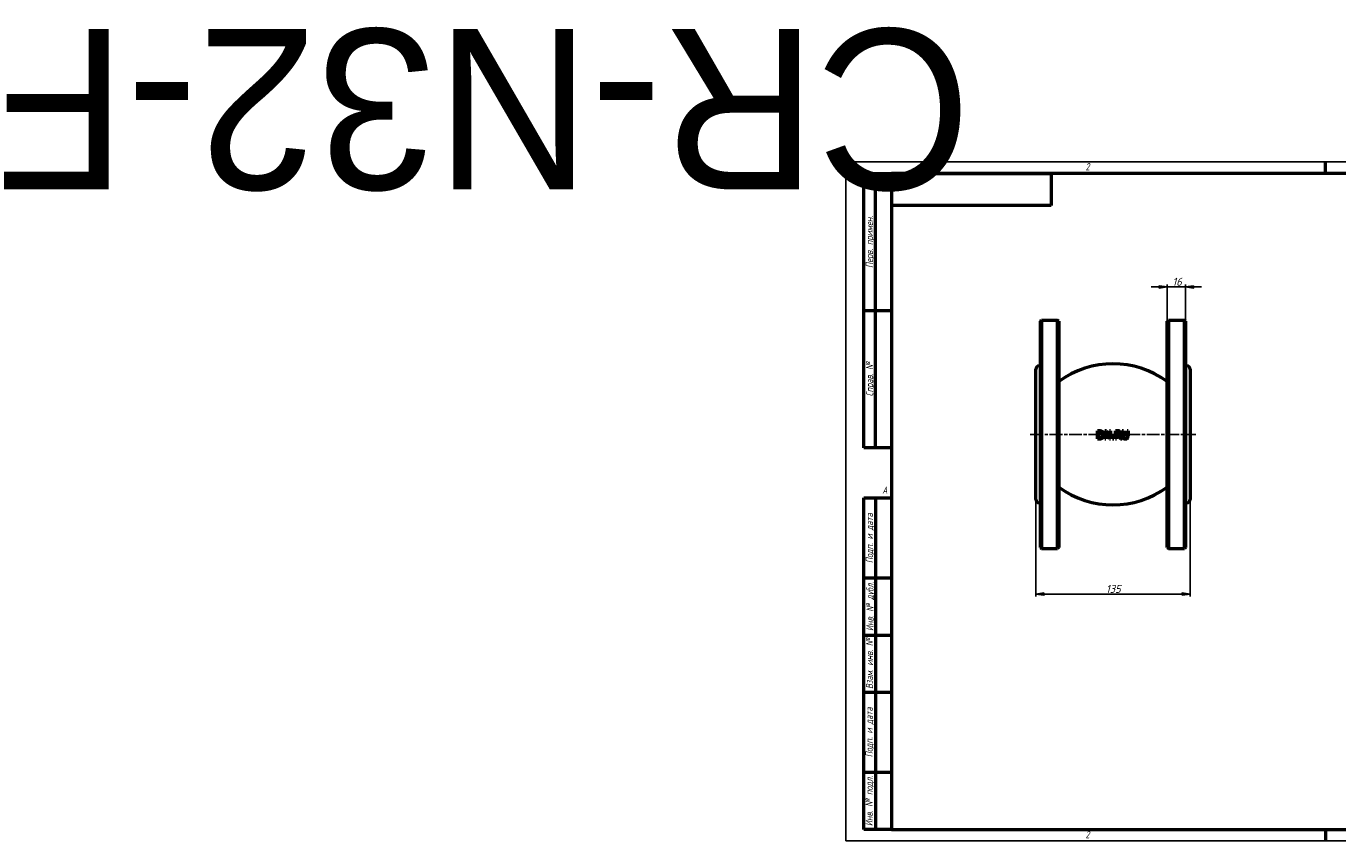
# Model space of a CAD drawing. Header units: millimetres. Extents: x -717 to 4786, y -139 to 713.
# Tile 1 of 4: x -717 to 431, y 0 to 713. Entities that reach past the tile are written whole.
import ezdxf
from ezdxf.enums import TextEntityAlignment as Align

# ---------------------------------------------------------------- set-up
doc = ezdxf.new("R2018")
doc.units = ezdxf.units.MM
doc.header["$LTSCALE"] = 2
doc.linetypes.add('CHAIN', pattern=[0.7087, 0.4724, -0.0591, 0.1181, -0.0591])
for name, color, linetype, lineweight in [('Видимый контур (ГОСТ)', 7, 'Continuous', 50), ('Кромка (ГОСТ)', 7, 'Continuous', 50), ('Обозначение (ГОСТ)', 7, 'Continuous', 25), ('Осевая линия (ГОСТ)', 7, 'Continuous', 25), ('Размер (ГОСТ)', 7, 'Continuous', 25), ('Эскизная геометрия (ГОСТ)', 7, 'Continuous', 50)]:
    doc.layers.add(name, color=color, linetype=linetype, lineweight=lineweight)
doc.styles.add('Альтернативный текст (ГОСТ)', font='arial.ttf', dxfattribs={"width": 0.8})
doc.styles.add('Обычный текст (ГОСТ)', font='GOST Common Italic.ttf')
doc.dimstyles.new('Обычный (ГОСТ)', dxfattribs={"dimscale": 2, "dimtxt": 3.5, "dimasz": 3.5, "dimexe": 1, "dimexo": 0, "dimgap": 0.5, "dimtad": 1, "dimrnd": 1e-08, "dimtxsty": 'Обычный текст (ГОСТ)', "dimblk": 'Filled-1', "dimcen": 0.09, "dimdle": 15, "dimclrd": 256, "dimclre": 256, "dimclrt": 256, "dimazin": 2, "dimtfac": 0.714286, "dimtdec": 3, "dimtmove": 0, "dimatfit": 3, "dimfxl": 1, "dimtolj": 1, "dimlwd": 25, "dimlwe": 25, "dimarcsym": 0})

# ---------------------------------------------------------------- blocks, each defined once
blk = doc.blocks.new('Рамки ГОСТ - Рамка')
at = {"layer": 'Кромка (ГОСТ)', "lineweight": 25}
for p, q in [((0, 0), (0, 297)), ((0, 297), (420, 297)), ((420, 297), (420, 0)), ((420, 0), (0, 0))]:
    blk.add_line(p, q, dxfattribs=at)
at = {"layer": 'Кромка (ГОСТ)'}
for p, q in [((210, 292), (210, 297)), ((415, 292), (20, 292)), ((20, 292), (20, 5)), ((415, 5), (415, 292)), ((20, 5), (415, 5)), ((210, 5), (210, 0))]:
    blk.add_line(p, q, dxfattribs=at)
at = {"layer": 'Кромка (ГОСТ)', "char_height": 3.17, "attachment_point": 1, "style": 'Альтернативный текст (ГОСТ)'}
for s, insert, width in [('\\fGOST Common|b0|i1;{\\H3.1700;2}', (105, 296.5), 5.2328), ('\\fGOST Common|b0|i1;{\\H3.1700;1}', (315.02, 296.44), 5.2327), ('\\fGOST Common|b0|i1;{\\H3.1700;A}', (16, 155), 5.1335), ('\\fGOST Common|b0|i1;{\\H3.1700;A}', (416, 148.5), 5.0704), ('\\fGOST Common|b0|i1;{\\H3.1700;2}', (104.99, 4.3), 5.2328), ('\\fGOST Common|b0|i1;{\\H3.1700;1}', (315, 4.14), 6.6287), ('\\fGOST Common|b0|i1;{\\H3.1700;Формат А3}', (370, 4.39), 25.2103)]:
    blk.add_mtext(s, dxfattribs=dict(at, insert=insert, width=width))
blk = doc.blocks.new('ГОСТ - Доп. графы 1')
at = {"layer": 'Эскизная геометрия (ГОСТ)'}
for p, q in [((-12, 0), (-12, 145)), ((-12, 145), (0, 145)), ((-7, 145), (-7, 0)), ((-12, 110), (-7, 110)), ((-7, 110), (0, 110)), ((-12, 85), (-7, 85)), ((-7, 85), (0, 85)), ((-12, 60), (-7, 60)), ((-7, 60), (0, 60)), ((-12, 25), (-7, 25)), ((-7, 25), (0, 25)), ((0, 0), (-12, 0))]:
    blk.add_line(p, q, dxfattribs=at)
at = {"layer": 'Обозначение (ГОСТ)', "char_height": 3.17, "attachment_point": 5, "rotation": 90, "style": 'Альтернативный текст (ГОСТ)'}
for s, insert, width in [('\\fGOST Common|b0|i1;{\\H3.1700;Подп. и дата}', (-9.37, 127.41), 34.7679), ('\\fGOST Common|b0|i1;{\\H3.1700;Инв. № дубл.}', (-8.95, 97.55), 24.8438), ('\\fGOST Common|b0|i1;{\\H3.1700;Взам. инв. №}', (-9.58, 72.53), 24.8669), ('\\fGOST Common|b0|i1;{\\H3.1700;Подп. и дата}', (-9.5, 42.47), 35.1486), ('\\fGOST Common|b0|i1;{\\H3.1700;Инв. № подл.}', (-9.5, 12.41), 24.9618)]:
    blk.add_mtext(s, dxfattribs=dict(at, insert=insert, width=width))
at = {"layer": 'Обозначение (ГОСТ)', "lineweight": 30, "flags": 17}
for tag, p in [('Подп._и_дата_2', (-3.53, 127.51)), ('Инв._номер_дубликата', (-3.41, 97.47)), ('Взамен_инв._номера', (-3.46, 72.53)), ('Подп._и_дата_1', (-3.42, 42.35)), ('ИНВЕНТАРНЫЙ_НОМЕР', (-3.33, 12.68))]:
    blk.add_attdef(tag, text='', height=3.17, rotation=90, dxfattribs=at).set_placement(p, align=Align.MIDDLE_CENTER)
blk = doc.blocks.new('ГОСТ - Доп. графы 2')
at = {"layer": 'Эскизная геометрия (ГОСТ)'}
for p, q in [((-12, 0), (-12, 120)), ((-12, 120), (0, 120)), ((-7, 0), (-7, 120)), ((-12, 60), (0, 60)), ((0, 0), (-12, 0))]:
    blk.add_line(p, q, dxfattribs=at)
at = {"layer": 'Обозначение (ГОСТ)', "char_height": 3.17, "attachment_point": 5, "rotation": 90, "style": 'Альтернативный текст (ГОСТ)'}
for s, insert, width in [('\\fGOST Common|b0|i1;{\\H3.1700;Перв. примен.}', (-9.19, 90.05), 60.0143), ('\\fGOST Common|b0|i1;{\\H3.1700;Справ. №}', (-9.1, 30), 59.9357)]:
    blk.add_mtext(s, dxfattribs=dict(at, insert=insert, width=width))
at = {"layer": 'Обозначение (ГОСТ)', "lineweight": 30, "flags": 17}
for tag, p in [('Первичная_применяемость', (-3.65, 90.03)), ('Справочный_номер', (-3.55, 30.02))]:
    blk.add_attdef(tag, text='', height=3.17, rotation=90, dxfattribs=at).set_placement(p, align=Align.MIDDLE_CENTER)
blk = doc.blocks.new('ГОСТ - Доп. графы 3')
at = {"layer": 'Эскизная геометрия (ГОСТ)'}
for p, q in [((0, 0), (70, 0)), ((70, 0), (70, -14)), ((70, -14), (0, -14))]:
    blk.add_line(p, q, dxfattribs=at)
at = {"layer": 'Обозначение (ГОСТ)', "lineweight": 30}
blk.add_attdef('ОБОЗНАЧЕНИЕ', text='', height=5, rotation=180, dxfattribs=at).set_placement((34.94, -6.97), align=Align.MIDDLE_CENTER)
blk = doc.blocks.new('Filled-1')
at = {"color": 0}
for p, q in [((0, 0), (-1, 0.14)), ((-1, 0.14), (-1, -0.14)), ((-1, 0), (0, 0)), ((-1, -0.14), (0, 0))]:
    blk.add_line(p, q, dxfattribs=at)
at = {"color": 0, "flags": 128}
blk.add_lwpolyline([(-1, -0.14), (0, 0), (-1, 0.14), (-1, -0.14)], dxfattribs=at)
at = {"color": 0}
blk.add_solid([(-1, -0.14), (0, 0), (-1, 0.14), (-1, -0.14)], dxfattribs=at)
blk = doc.blocks.new('*D9')
at = {"layer": 'Defpoints', "color": 0, "linetype": 'Continuous', "transparency": 16777216}
for p in [(166.5, 298.7), (301.5, 298.7), (301.5, 215.9)]:
    blk.add_point(p, dxfattribs=at)
at = {"layer": 'Размер (ГОСТ)', "linetype": 'Continuous', "lineweight": 25, "transparency": 16777216}
for p, q in [((166.5, 298.7), (166.5, 213.9)), ((301.5, 298.7), (301.5, 213.9)), ((173.5, 215.9), (294.5, 215.9))]:
    blk.add_line(p, q, dxfattribs=at)
at = {"layer": 'Размер (ГОСТ)', "linetype": 'Continuous', "lineweight": 25, "transparency": 16777216, "xscale": 7, "yscale": 7, "zscale": 7, "rotation": 180}
blk.add_blockref('Filled-1', (166.5, 215.9), dxfattribs=at)
at = {"layer": 'Размер (ГОСТ)', "linetype": 'Continuous', "lineweight": 25, "transparency": 16777216, "xscale": 7, "yscale": 7, "zscale": 7}
blk.add_blockref('Filled-1', (301.5, 215.9), dxfattribs=at)
at = {"layer": 'Размер (ГОСТ)', "linetype": 'Continuous', "lineweight": 25, "transparency": 16777216, "insert": (227.8, 223.9), "char_height": 7, "attachment_point": 1, "style": 'Обычный текст (ГОСТ)'}
blk.add_mtext('\\A1;135', dxfattribs=at)
blk = doc.blocks.new('*D10')
at = {"layer": 'Defpoints', "color": 0, "linetype": 'Continuous', "transparency": 16777216}
for p in [(297.5, 484.7), (281.5, 454.7), (297.5, 454.7)]:
    blk.add_point(p, dxfattribs=at)
at = {"layer": 'Размер (ГОСТ)', "linetype": 'Continuous', "lineweight": 25, "transparency": 16777216}
for p, q in [((274.5, 484.7), (267.5, 484.7)), ((281.5, 454.7), (281.5, 486.7)), ((281.5, 484.7), (288.5, 484.7)), ((288.5, 484.7), (290.5, 484.7)), ((297.5, 484.7), (290.5, 484.7)), ((297.5, 454.7), (297.5, 486.7)), ((304.5, 484.7), (311.5, 484.7))]:
    blk.add_line(p, q, dxfattribs=at)
at = {"layer": 'Размер (ГОСТ)', "linetype": 'Continuous', "lineweight": 25, "transparency": 16777216, "xscale": 7, "yscale": 7, "zscale": 7}
blk.add_blockref('Filled-1', (281.5, 484.7), dxfattribs=at)
at = {"layer": 'Размер (ГОСТ)', "linetype": 'Continuous', "lineweight": 25, "transparency": 16777216, "xscale": 7, "yscale": 7, "zscale": 7, "rotation": 180}
blk.add_blockref('Filled-1', (297.5, 484.7), dxfattribs=at)
at = {"layer": 'Размер (ГОСТ)', "linetype": 'Continuous', "lineweight": 25, "transparency": 16777216, "insert": (286, 492.7), "char_height": 7, "attachment_point": 1, "style": 'Обычный текст (ГОСТ)'}
blk.add_mtext('\\A1;16', dxfattribs=at)

msp = doc.modelspace()

# ---------------------------------------------------------------- linework, layer by layer
at = {"layer": 'Видимый контур (ГОСТ)'}
for p, q in [((170.483, 454.667), (171.483, 455.667)), ((170.483, 256.667), (170.483, 454.667)), ((171.483, 455.667), (171.483, 255.667)), ((171.483, 455.667), (185.483, 455.667)), ((185.483, 255.667), (185.483, 455.667)), ((186.483, 454.667), (185.483, 455.667)), ((186.483, 454.667), (186.483, 256.667)), ((281.483, 454.667), (282.483, 455.667)), ((281.483, 256.667), (281.483, 454.667)), ((282.483, 455.667), (282.483, 255.667)), ((282.483, 455.667), (296.483, 455.667)), ((296.483, 255.667), (296.483, 455.667)), ((297.483, 454.667), (296.483, 455.667)), ((297.483, 454.667), (297.483, 256.667)), ((169.483, 415.667), (170.483, 415.667)), ((297.483, 415.667), (298.483, 415.667)), ((166.483, 298.667), (166.483, 412.667)), ((301.483, 412.667), (301.483, 298.667)), ((221.983, 358.746), (220.389, 358.746)), ((220.389, 351.746), (220.389, 358.746)), ((221.32, 357.94), (222.029, 357.94)), ((221.32, 357.94), (221.32, 352.551)), ((228.24, 358.746), (226.918, 358.746)), ((226.918, 351.746), (226.918, 358.746)), ((227.786, 357.781), (227.786, 351.746)), ((227.786, 357.781), (230.884, 351.746)), ((231.059, 353.203), (228.24, 358.746)), ((231.927, 358.746), (231.059, 358.746)), ((231.059, 353.203), (231.059, 358.746)), ((231.927, 358.746), (231.927, 351.746)), ((238.065, 358.746), (236.261, 358.746)), ((236.261, 351.746), (236.261, 358.746)), ((237.191, 357.94), (237.191, 355.308)), ((237.191, 357.94), (238.116, 357.94)), ((243.08, 358.746), (242.149, 358.746)), ((242.149, 354.378), (242.149, 358.746)), ((243.08, 358.746), (243.08, 354.378)), ((247.215, 358.746), (246.285, 358.746)), ((246.285, 354.355), (246.285, 358.746)), ((247.215, 358.746), (247.215, 354.378)), ((220.389, 351.746), (222, 351.746)), ((222.029, 352.551), (221.32, 352.551)), ((226.918, 351.746), (227.786, 351.746)), ((230.884, 351.746), (231.927, 351.746)), ((234.65, 353.084), (233.527, 353.084)), ((233.527, 351.746), (233.527, 353.084)), ((233.527, 351.746), (234.65, 351.746)), ((234.65, 353.084), (234.65, 351.746)), ((236.261, 351.746), (237.191, 351.746)), ((238.008, 355.308), (237.191, 355.308)), ((237.191, 354.531), (237.191, 351.746)), ((237.191, 354.531), (238.258, 354.531)), ((238.258, 354.531), (240.47, 351.746)), ((241.679, 351.746), (239.188, 354.792)), ((240.47, 351.746), (241.679, 351.746)), ((169.483, 295.667), (170.483, 295.667)), ((297.483, 295.667), (298.483, 295.667)), ((170.483, 256.667), (171.483, 255.667)), ((171.483, 255.667), (185.483, 255.667)), ((186.483, 256.667), (185.483, 255.667)), ((281.483, 256.667), (282.483, 255.667)), ((282.483, 255.667), (296.483, 255.667)), ((297.483, 256.667), (296.483, 255.667))]:
    msp.add_line(p, q, dxfattribs=at)
for centre, radius, start, end in [((169.483, 412.667), 3, 90, 180), ((233.983, 337.429), 80, 53.576426, 126.423574), ((298.483, 412.667), 3, 0, 90), ((169.483, 298.667), 3, 180, 270), ((233.983, 373.904), 80, 233.576426, 306.423574), ((298.483, 298.667), 3, 270, 0)]:
    msp.add_arc(centre, radius, start, end, dxfattribs=at)
for points, knots in [([(224.491, 358.19), (224.233, 358.359), (223.943, 358.48), (223.394, 358.64), (222.944, 358.746), (221.983, 358.746)], [0, 0, 0, 0, 0.093240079, 0.093240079, 0.173215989, 0.173215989, 0.173215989, 0.173215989]), ([(222.029, 357.94), (222.664, 357.94), (223.02, 357.864), (223.466, 357.731), (223.678, 357.639), (223.878, 357.52)], [-0.14098482, -0.14098482, -0.14098482, -0.14098482, -0.070322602, -0.070322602, 0, 0, 0, 0]), ([(223.878, 357.52), (224.063, 357.407), (224.227, 357.269), (224.511, 356.935), (224.623, 356.747), (224.789, 356.353), (224.845, 356.152), (224.922, 355.719), (224.939, 355.484), (224.939, 355.251)], [-0.263721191, -0.263721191, -0.263721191, -0.263721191, -0.198276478, -0.198276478, -0.132046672, -0.132046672, -0.069830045, -0.069830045, 0, 0, 0, 0]), ([(225.909, 355.24), (225.909, 355.721), (225.847, 356.206), (225.548, 357.037), (225.366, 357.323), (225.001, 357.791), (224.763, 358.009), (224.491, 358.19)], [0, 0, 0, 0, 0.14438065, 0.14438065, 0.265296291, 0.265296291, 0.414231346, 0.414231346, 0.414231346, 0.414231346]), ([(239.846, 358.377), (239.727, 358.454), (239.602, 358.519), (239.342, 358.622), (239.21, 358.658), (238.742, 358.734), (238.402, 358.746), (238.065, 358.746)], [0, 0, 0, 0, 0.042588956, 0.042588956, 0.083823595, 0.083823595, 0.185163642, 0.185163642, 0.185163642, 0.185163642]), ([(238.116, 357.94), (238.295, 357.94), (238.488, 357.931), (238.769, 357.888), (238.87, 357.865), (239.061, 357.797), (239.147, 357.755), (239.228, 357.702)], [-0.115379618, -0.115379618, -0.115379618, -0.115379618, -0.060894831, -0.060894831, -0.028945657, -0.028945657, 0, 0, 0, 0]), ([(239.188, 354.792), (239.405, 354.873), (239.61, 354.978), (240.033, 355.288), (240.178, 355.464), (240.39, 355.751), (240.483, 355.943), (240.613, 356.376), (240.64, 356.61), (240.64, 356.845)], [0, 0, 0, 0, 0.069428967, 0.069428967, 0.15765599, 0.15765599, 0.295074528, 0.295074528, 0.443795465, 0.443795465, 0.443795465, 0.443795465]), ([(239.228, 357.702), (239.307, 357.649), (239.378, 357.586), (239.438, 357.513), (239.462, 357.484), (239.483, 357.455), (239.501, 357.427), (239.518, 357.4), (239.533, 357.374), (239.545, 357.349), (239.552, 357.337), (239.557, 357.325), (239.563, 357.313), (239.569, 357.3), (239.574, 357.288), (239.579, 357.276), (239.621, 357.174), (239.647, 357.067), (239.66, 356.959), (239.667, 356.897), (239.67, 356.834), (239.67, 356.772)], [-0.0938369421, -0.0938369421, -0.0938369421, -0.0938369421, -0.0743149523, -0.0743149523, -0.0743149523, -0.0666320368, -0.0666320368, -0.0666320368, -0.0592795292, -0.0592795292, -0.0592795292, -0.0557269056, -0.0557269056, -0.0557269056, -0.0517899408, -0.0517899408, -0.0517899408, -0.018794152, -0.018794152, -0.018794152, 0, 0, 0, 0]), ([(239.67, 356.772), (239.67, 356.64), (239.661, 356.507), (239.637, 356.378), (239.623, 356.298), (239.604, 356.227), (239.583, 356.162), (239.58, 356.153), (239.577, 356.145), (239.574, 356.136), (239.563, 356.105), (239.551, 356.075), (239.538, 356.046), (239.475, 355.904), (239.387, 355.778), (239.273, 355.671)], [-0.107654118, -0.107654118, -0.107654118, -0.107654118, -0.077374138, -0.077374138, -0.077374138, -0.058697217, -0.058697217, -0.058697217, -0.056227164, -0.056227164, -0.056227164, -0.046904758, -0.046904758, -0.046904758, 0, 0, 0, 0]), ([(240.64, 356.845), (240.64, 357.077), (240.612, 357.313), (240.51, 357.602), (240.432, 357.807), (240.13, 358.165), (239.996, 358.28), (239.846, 358.377)], [0, 0, 0, 0, 0.069569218, 0.069569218, 0.091713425, 0.091713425, 0.105354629, 0.105354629, 0.105354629, 0.105354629]), ([(222, 351.746), (222.355, 351.746), (222.739, 351.76), (223.389, 351.847), (223.603, 351.902), (224.038, 352.058), (224.265, 352.173), (224.479, 352.307)], [0, 0, 0, 0, 0.107547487, 0.107547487, 0.198629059, 0.198629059, 0.308273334, 0.308273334, 0.308273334, 0.308273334]), ([(223.963, 353.016), (223.798, 352.9), (223.621, 352.809), (223.328, 352.703), (223.139, 352.643), (222.56, 352.564), (222.291, 352.551), (222.029, 352.551)], [-0.355968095, -0.355968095, -0.355968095, -0.355968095, -0.177042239, -0.177042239, -0.079473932, -0.079473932, 0, 0, 0, 0]), ([(224.939, 355.251), (224.939, 354.902), (224.905, 354.538), (224.758, 354.03), (224.666, 353.776), (224.341, 353.32), (224.166, 353.153), (223.963, 353.016)], [-0.352374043, -0.352374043, -0.352374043, -0.352374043, -0.168640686, -0.168640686, -0.074110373, -0.074110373, 0, 0, 0, 0]), ([(224.479, 352.307), (224.71, 352.46), (224.915, 352.644), (225.295, 353.095), (225.448, 353.352), (225.679, 353.844), (225.765, 354.105), (225.882, 354.66), (225.909, 354.949), (225.909, 355.24)], [0, 0, 0, 0, 0.083857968, 0.083857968, 0.178028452, 0.178028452, 0.275195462, 0.275195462, 0.377333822, 0.377333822, 0.377333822, 0.377333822]), ([(239.273, 355.671), (239.2, 355.598), (239.118, 355.536), (239.027, 355.487), (238.999, 355.472), (238.97, 355.458), (238.944, 355.447), (238.896, 355.426), (238.852, 355.411), (238.816, 355.401), (238.798, 355.395), (238.781, 355.391), (238.767, 355.387), (238.754, 355.384), (238.743, 355.381), (238.734, 355.379), (238.671, 355.365), (238.613, 355.355), (238.552, 355.346), (238.487, 355.336), (238.422, 355.328), (238.356, 355.323), (238.24, 355.312), (238.123, 355.308), (238.008, 355.308)], [-0.0972549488, -0.0972549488, -0.0972549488, -0.0972549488, -0.086987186, -0.086987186, -0.086987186, -0.0837433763, -0.0837433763, -0.0837433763, -0.0779828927, -0.0779828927, -0.0779828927, -0.0751026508, -0.0751026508, -0.0751026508, -0.0724345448, -0.0724345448, -0.0724345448, -0.0540258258, -0.0540258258, -0.0540258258, -0.0345509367, -0.0345509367, -0.0345509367, 0, 0, 0, 0]), ([(242.149, 354.378), (242.149, 354.066), (242.169, 353.739), (242.284, 353.116), (242.365, 352.913), (242.533, 352.576), (242.661, 352.4), (242.819, 352.245)], [0, 0, 0, 0, 0.093548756, 0.093548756, 0.190185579, 0.190185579, 0.327405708, 0.327405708, 0.327405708, 0.327405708]), ([(242.819, 352.245), (243.014, 352.049), (243.242, 351.903), (243.734, 351.703), (244.1, 351.598), (244.679, 351.598)], [0, 0, 0, 0, 0.083479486, 0.083479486, 0.160500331, 0.160500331, 0.160500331, 0.160500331]), ([(243.38, 352.965), (243.31, 353.071), (243.254, 353.185), (243.17, 353.42), (243.142, 353.539), (243.089, 353.913), (243.08, 354.154), (243.08, 354.378)], [0, 0, 0, 0, 0.038362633, 0.038362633, 0.075238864, 0.075238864, 0.128675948, 0.128675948, 0.128675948, 0.128675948]), ([(244.679, 352.392), (244.544, 352.392), (244.407, 352.401), (244.273, 352.424), (244.258, 352.427), (244.243, 352.43), (244.228, 352.432), (244.156, 352.447), (244.092, 352.464), (244.036, 352.481), (243.994, 352.495), (243.956, 352.509), (243.922, 352.523), (243.911, 352.528), (243.901, 352.532), (243.891, 352.537), (243.879, 352.542), (243.867, 352.548), (243.856, 352.553), (243.719, 352.619), (243.597, 352.707), (243.494, 352.819), (243.452, 352.865), (243.414, 352.914), (243.38, 352.965)], [-0.119074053, -0.119074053, -0.119074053, -0.119074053, -0.096076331, -0.096076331, -0.096076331, -0.093498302, -0.093498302, -0.093498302, -0.080965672, -0.080965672, -0.080965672, -0.071487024, -0.071487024, -0.071487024, -0.068433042, -0.068433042, -0.068433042, -0.064717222, -0.064717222, -0.064717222, -0.018658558, -0.018658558, -0.018658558, 0, 0, 0, 0]), ([(245.984, 352.965), (245.926, 352.877), (245.857, 352.799), (245.693, 352.66), (245.6, 352.603), (245.415, 352.517), (245.288, 352.468), (244.974, 352.405), (244.826, 352.392), (244.679, 352.392)], [0, 0, 0, 0, 0.031717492, 0.031717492, 0.064599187, 0.064599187, 0.093481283, 0.093481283, 0.117951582, 0.117951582, 0.117951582, 0.117951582]), ([(244.679, 351.598), (245.269, 351.598), (245.612, 351.697), (245.945, 351.823), (246.076, 351.889), (246.325, 352.049), (246.44, 352.141), (246.546, 352.245)], [0, 0, 0, 0, 0.178493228, 0.178493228, 0.305158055, 0.305158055, 0.431708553, 0.431708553, 0.431708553, 0.431708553]), ([(246.285, 354.355), (246.285, 354.145), (246.275, 353.921), (246.224, 353.54), (246.194, 353.419), (246.114, 353.191), (246.056, 353.074), (245.984, 352.965)], [0, 0, 0, 0, 0.063031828, 0.063031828, 0.115418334, 0.115418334, 0.177155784, 0.177155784, 0.177155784, 0.177155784]), ([(246.546, 352.245), (246.672, 352.366), (246.781, 352.502), (246.988, 352.857), (247.045, 353.042), (247.181, 353.539), (247.215, 353.973), (247.215, 354.378)], [0, 0, 0, 0, 0.052717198, 0.052717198, 0.123511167, 0.123511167, 0.385147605, 0.385147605, 0.385147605, 0.385147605])]:
    msp.add_open_spline(points, degree=3, knots=knots, dxfattribs=at)
at = {"layer": 'Осевая линия (ГОСТ)', "linetype": 'CHAIN', "ltscale": 11.993792}
msp.add_line((161.483, 355.667), (306.483, 355.667), dxfattribs=at)

# ---------------------------------------------------------------- block references
ref = msp.add_blockref('ГОСТ - Доп. графы 3', (40, 584), dxfattribs=dict(xscale=2, yscale=2, zscale=2))
lines = msp.add_mtext('CR-N32-F', dxfattribs={"layer": 'Обозначение (ГОСТ)', "insert": (109.884, 570.065), "char_height": 140.2497, "attachment_point": 1, "rotation": 180})
ref.add_attrib('ОБОЗНАЧЕНИЕ', '', (109.884, 570.065)).embed_mtext(lines)
at = {"xscale": 2, "yscale": 2, "zscale": 2}
for name, p in [('Рамки ГОСТ - Рамка', (0, 0)), ('ГОСТ - Доп. графы 2', (40, 344)), ('ГОСТ - Доп. графы 1', (40, 10))]:
    msp.add_blockref(name, p, dxfattribs=at)

# ---------------------------------------------------------------- dimensions: what is measured, and where the dimension line sits
at = {"layer": 'Размер (ГОСТ)', "linetype": 'Continuous', "lineweight": 25}
for base, p1, p2, override, picture, middle in [((297.483, 484.667), (281.483, 454.667), (297.483, 454.667), {"dimgap": 0.5, "dimdec": 2, "dimtol": 0, "dimlim": 0, "dimtp": 0, "dimtm": 0, "dimtdec": 3, "dimtofl": 0}, '*D10', (289.483, 484.667)), ((301.483, 215.944), (166.483, 298.667), (301.483, 298.667), {"dimgap": 0.5, "dimdec": 2, "dimtol": 0, "dimlim": 0, "dimtp": 0, "dimtm": 0, "dimtdec": 3, "dimtofl": 0, "dimatfit": 1}, '*D9', (233.983, 215.944))]:
    dim = msp.add_linear_dim(base=base, p1=p1, p2=p2, angle=180, dimstyle='Обычный (ГОСТ)', override=override, dxfattribs=at)
    dim.commit()
    dim.dimension.update_dxf_attribs({"geometry": picture, "text_midpoint": middle, "dimtype": 160})

doc.saveas('drawing.dxf')
